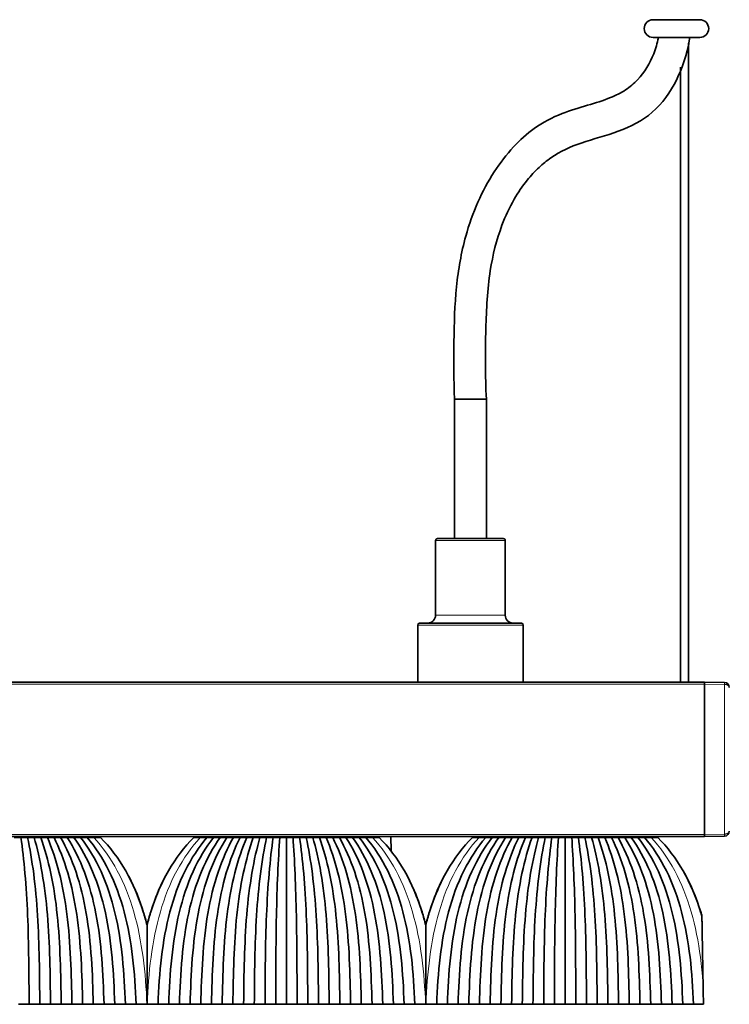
# Model space of a CAD drawing. Header units: millimetres. Extents: x -5 to 4200, y 0 to 2970.
# Tile 89 of 96: x 3366 to 3437, y 1592 to 1690. Entities that reach past the tile are written whole.
import ezdxf

# ---------------------------------------------------------------- set-up
doc = ezdxf.new("R2010")
doc.units = ezdxf.units.MM
doc.layers.add('1', color=7, linetype='Continuous', true_color=0xffffff)
doc.layers.add('51', color=7, linetype='Continuous', true_color=0xffffff)

msp = doc.modelspace()

# ---------------------------------------------------------------- linework, layer by layer
at = {"layer": '1', "color": 155, "linetype": 'Continuous', "lineweight": 35, "true_color": 0x4c7299}
for p, q in [((3434.1, 1690.46), (3429.4, 1690.46)), ((3429.4, 1688.68), (3434.1, 1688.68)), ((3432.964, 1623.971), (3432.964, 1688.12)), ((3432.164, 1685.682), (3432.164, 1623.971)), ((3409.459, 1638.37), (3409.459, 1652.37)), ((3412.659, 1652.37), (3409.459, 1652.37)), ((3412.659, 1638.37), (3412.659, 1652.37)), ((3407.556, 1638.17), (3407.556, 1630.687)), ((3407.756, 1638.37), (3414.356, 1638.37)), ((3414.556, 1638.17), (3414.556, 1630.687)), ((3405.928, 1629.887), (3416.185, 1629.887)), ((3405.756, 1623.97), (3405.756, 1629.689)), ((3416.356, 1623.97), (3416.356, 1629.689)), ((3434.564, 1623.97), (2174.564, 1623.97)), ((3434.564, 1623.97), (3436.572, 1623.935)), ((3434.564, 1623.77), (3434.564, 1623.97)), ((3434.564, 1623.97), (3434.564, 1623.77)), ((3434.564, 1608.67), (3434.564, 1623.77)), ((3434.564, 1623.77), (3434.564, 1608.67)), ((3434.564, 1608.47), (2174.564, 1608.47)), ((3371.326, 1608.37), (3371.324, 1608.47)), ((3385.801, 1608.37), (3385.803, 1608.47)), ((3399.326, 1608.37), (3399.324, 1608.47)), ((3403.073, 1607.016), (3403.06, 1608.47)), ((3413.801, 1608.37), (3413.803, 1608.47)), ((3427.326, 1608.37), (3427.324, 1608.47)), ((3434.564, 1608.47), (3434.564, 1608.67)), ((3434.564, 1608.47), (3434.564, 1608.67)), ((3436.572, 1608.505), (3434.564, 1608.47))]:
    msp.add_line(p, q, dxfattribs=at)
at = {"layer": '1', "color": 155, "linetype": 'Continuous', "lineweight": 18, "true_color": 0x4c7299}
for p, q in [((3414.556, 1638.17), (3407.556, 1638.17)), ((3407.556, 1630.687), (3414.556, 1630.687)), ((3416.356, 1629.689), (3405.756, 1629.689)), ((3434.564, 1623.77), (2174.564, 1623.77)), ((3436.572, 1623.735), (3434.564, 1623.77)), ((3436.572, 1608.705), (3436.572, 1623.735)), ((3434.564, 1608.67), (2174.564, 1608.67)), ((3369.314, 1608.37), (3369.314, 1608.47)), ((3387.814, 1608.37), (3387.814, 1608.47)), ((3397.314, 1608.37), (3397.314, 1608.47)), ((3415.814, 1608.37), (3415.814, 1608.47)), ((3425.314, 1608.37), (3425.314, 1608.47)), ((3434.564, 1608.67), (3436.572, 1608.705))]:
    msp.add_line(p, q, dxfattribs=at)
at = {"layer": '1', "color": 155, "linetype": 'Continuous', "lineweight": 35, "true_color": 0x4c7299}
for centre, radius, start, end in [((3429.4, 1689.57), 0.89, 90, 270), ((3434.1, 1689.57), 0.89, 270, 90), ((3407.756, 1638.17), 0.2, 90, 180), ((3414.356, 1638.17), 0.2, 0, 90), ((3405.956, 1629.689), 0.2, 98.21321, 180), ((3406.756, 1630.687), 0.8, 270, 0), ((3415.356, 1630.687), 0.8, 180, 270), ((3416.156, 1629.689), 0.2, 0, 81.78679), ((3436.564, 1623.435), 0.5, 0, 89), ((3436.564, 1609.005), 0.5, 271, 360)]:
    msp.add_arc(centre, radius, start, end, dxfattribs=at)
at = {"layer": '1', "color": 155, "linetype": 'Continuous', "lineweight": 18, "true_color": 0x4c7299}
for points, weights in [([(3436.572, 1623.735), (3436.576, 1623.935), (3436.572, 1623.935)], [0.99987387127, 0.707169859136, 1]), ([(3437.064, 1623.435), (3437.064, 1623.73), (3436.572, 1623.735)], [1, 0.710708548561, 0.992885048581]), ([(3436.572, 1608.705), (3437.064, 1608.71), (3437.064, 1609.005)], [0.992885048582, 0.71070854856, 1]), ([(3436.572, 1608.505), (3436.576, 1608.505), (3436.572, 1608.705)], [1, 0.707169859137, 0.999873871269])]:
    msp.add_rational_spline(points, weights, degree=2, dxfattribs=at)
at = {"layer": '1', "color": 155, "linetype": 'Continuous', "lineweight": 35, "true_color": 0x4c7299}
for points, degree in [([(3365.894, 1608.37), (3365.672, 1608.37), (3365.45, 1608.37), (3365.229, 1608.37)], 3), ([(3365.894, 1608.37), (3366.045, 1607.302), (3366.328, 1604.849), (3366.588, 1600.612), (3366.691, 1596.153), (3366.704, 1593.132), (3366.714, 1591.62)], 3), ([(3366.559, 1608.37), (3366.337, 1608.37), (3366.115, 1608.37), (3365.894, 1608.37)], 3), ([(3367.224, 1608.37), (3367.002, 1608.37), (3366.78, 1608.37), (3366.559, 1608.37)], 3), ([(3366.559, 1608.37), (3366.79, 1607.279), (3367.215, 1604.801), (3367.599, 1600.562), (3367.753, 1596.123), (3367.775, 1593.123), (3367.789, 1591.621)], 3), ([(3367.224, 1608.37), (3367.523, 1607.313), (3368.08, 1604.89), (3368.598, 1600.656), (3368.812, 1596.162), (3368.845, 1593.14), (3368.864, 1591.62)], 3), ([(3367.889, 1608.37), (3367.667, 1608.37), (3367.445, 1608.37), (3367.224, 1608.37)], 3), ([(3368.554, 1608.37), (3368.332, 1608.37), (3368.11, 1608.37), (3367.889, 1608.37)], 3), ([(3367.889, 1608.37), (3368.269, 1607.295), (3368.963, 1604.853), (3369.603, 1600.619), (3369.871, 1596.139), (3369.915, 1593.133), (3369.939, 1591.621)], 3), ([(3368.554, 1608.37), (3368.995, 1607.33), (3369.813, 1604.938), (3370.587, 1600.715), (3370.925, 1596.197), (3370.985, 1593.151), (3371.014, 1591.62)], 3), ([(3369.219, 1608.37), (3368.997, 1608.37), (3368.775, 1608.37), (3368.554, 1608.37)], 3), ([(3369.884, 1608.37), (3369.662, 1608.37), (3369.44, 1608.37), (3369.219, 1608.37)], 3), ([(3369.219, 1608.37), (3369.74, 1607.317), (3370.689, 1604.913), (3371.58, 1600.688), (3371.979, 1596.18), (3372.056, 1593.146), (3372.089, 1591.621)], 3), ([(3369.77, 1608.47), (3369.77, 1608.437), (3369.769, 1608.403), (3369.769, 1608.37)], 3), ([(3369.884, 1608.37), (3370.459, 1607.352), (3371.522, 1605.001), (3372.547, 1600.79), (3373.027, 1596.243), (3373.125, 1593.166), (3373.164, 1591.62)], 3), ([(3370.549, 1608.37), (3370.327, 1608.37), (3370.105, 1608.37), (3369.884, 1608.37)], 3), ([(3371.214, 1608.37), (3370.992, 1608.37), (3370.77, 1608.37), (3370.549, 1608.37)], 3), ([(3370.549, 1608.37), (3371.202, 1607.344), (3372.387, 1604.985), (3373.528, 1600.773), (3374.076, 1596.231), (3374.196, 1593.163), (3374.239, 1591.621)], 3), ([(3371.214, 1608.37), (3371.915, 1607.378), (3373.204, 1605.072), (3374.48, 1600.877), (3375.119, 1596.298), (3375.265, 1593.184), (3375.314, 1591.62)], 3), ([(3371.879, 1608.37), (3371.657, 1608.37), (3371.435, 1608.37), (3371.214, 1608.37)], 3), ([(3371.273, 1608.37), (3371.273, 1608.403), (3371.272, 1608.437), (3371.272, 1608.47)], 3), ([(3372.544, 1608.37), (3372.322, 1608.37), (3372.1, 1608.37), (3371.879, 1608.37)], 3), ([(3371.879, 1608.37), (3372.654, 1607.374), (3374.057, 1605.064), (3375.449, 1600.868), (3376.164, 1596.292), (3376.335, 1593.183), (3376.389, 1591.621)], 3), ([(3372.544, 1608.37), (3373.361, 1607.407), (3374.86, 1605.149), (3376.386, 1600.974), (3377.202, 1596.362), (3377.405, 1593.205), (3377.464, 1591.62)], 3), ([(3373.211, 1608.37), (3372.989, 1608.37), (3372.766, 1608.37), (3372.544, 1608.37)], 3), ([(3373.879, 1608.37), (3373.656, 1608.37), (3373.434, 1608.37), (3373.211, 1608.37)], 3), ([(3379.664, 1591.62), (3379.722, 1593.205), (3379.925, 1596.362), (3380.741, 1600.974), (3382.268, 1605.149), (3383.766, 1607.407), (3384.584, 1608.37)], 3), ([(3385.249, 1608.37), (3384.474, 1607.374), (3383.07, 1605.064), (3381.678, 1600.868), (3380.963, 1596.292), (3380.792, 1593.183), (3380.739, 1591.621)], 3), ([(3385.914, 1608.37), (3385.212, 1607.378), (3383.923, 1605.072), (3382.647, 1600.877), (3382.008, 1596.298), (3381.862, 1593.184), (3381.814, 1591.62)], 3), ([(3386.579, 1608.37), (3385.925, 1607.344), (3384.74, 1604.985), (3383.599, 1600.773), (3383.051, 1596.231), (3382.931, 1593.163), (3382.889, 1591.621)], 3), ([(3383.916, 1608.37), (3383.694, 1608.37), (3383.471, 1608.37), (3383.249, 1608.37)], 3), ([(3384.584, 1608.37), (3384.361, 1608.37), (3384.139, 1608.37), (3383.916, 1608.37)], 3), ([(3387.244, 1608.37), (3386.668, 1607.352), (3385.605, 1605.001), (3384.58, 1600.79), (3384.1, 1596.243), (3384.002, 1593.166), (3383.964, 1591.62)], 3), ([(3385.249, 1608.37), (3385.027, 1608.37), (3384.805, 1608.37), (3384.584, 1608.37)], 3), ([(3387.909, 1608.37), (3387.387, 1607.317), (3386.438, 1604.913), (3385.547, 1600.688), (3385.148, 1596.18), (3385.072, 1593.146), (3385.039, 1591.621)], 3), ([(3385.914, 1608.37), (3385.692, 1608.37), (3385.47, 1608.37), (3385.249, 1608.37)], 3), ([(3385.855, 1608.47), (3385.855, 1608.437), (3385.854, 1608.403), (3385.854, 1608.37)], 3), ([(3386.579, 1608.37), (3386.357, 1608.37), (3386.135, 1608.37), (3385.914, 1608.37)], 3), ([(3388.574, 1608.37), (3388.132, 1607.33), (3387.314, 1604.938), (3386.54, 1600.715), (3386.202, 1596.197), (3386.142, 1593.151), (3386.114, 1591.62)], 3), ([(3387.244, 1608.37), (3387.022, 1608.37), (3386.8, 1608.37), (3386.579, 1608.37)], 3), ([(3389.239, 1608.37), (3388.858, 1607.295), (3388.164, 1604.853), (3387.524, 1600.619), (3387.256, 1596.139), (3387.212, 1593.133), (3387.189, 1591.621)], 3), ([(3387.909, 1608.37), (3387.687, 1608.37), (3387.465, 1608.37), (3387.244, 1608.37)], 3), ([(3387.358, 1608.37), (3387.358, 1608.403), (3387.358, 1608.437), (3387.358, 1608.47)], 3), ([(3388.574, 1608.37), (3388.352, 1608.37), (3388.13, 1608.37), (3387.909, 1608.37)], 3), ([(3389.904, 1608.37), (3389.604, 1607.313), (3389.047, 1604.89), (3388.529, 1600.656), (3388.315, 1596.162), (3388.282, 1593.14), (3388.264, 1591.62)], 3), ([(3389.239, 1608.37), (3389.017, 1608.37), (3388.795, 1608.37), (3388.574, 1608.37)], 3), ([(3389.904, 1608.37), (3389.682, 1608.37), (3389.46, 1608.37), (3389.239, 1608.37)], 3), ([(3390.569, 1608.37), (3390.337, 1607.279), (3389.912, 1604.801), (3389.528, 1600.562), (3389.374, 1596.123), (3389.352, 1593.123), (3389.339, 1591.621)], 3), ([(3390.569, 1608.37), (3390.347, 1608.37), (3390.125, 1608.37), (3389.904, 1608.37)], 3), ([(3391.234, 1608.37), (3391.082, 1607.302), (3390.799, 1604.849), (3390.539, 1600.612), (3390.437, 1596.153), (3390.423, 1593.132), (3390.414, 1591.62)], 3), ([(3391.234, 1608.37), (3391.012, 1608.37), (3390.79, 1608.37), (3390.569, 1608.37)], 3), ([(3391.899, 1608.37), (3391.677, 1608.37), (3391.455, 1608.37), (3391.234, 1608.37)], 3), ([(3391.899, 1608.37), (3391.821, 1607.271), (3391.678, 1604.777), (3391.549, 1600.536), (3391.5, 1596.108), (3391.493, 1593.118), (3391.489, 1591.621)], 3), ([(3392.564, 1608.37), (3392.342, 1608.37), (3392.12, 1608.37), (3391.899, 1608.37)], 3), ([(3393.229, 1608.37), (3393.007, 1608.37), (3392.785, 1608.37), (3392.564, 1608.37)], 3), ([(3392.564, 1608.37), (3392.564, 1607.299), (3392.564, 1604.911), (3392.564, 1600.777), (3392.564, 1596.282), (3392.564, 1593.172), (3392.564, 1591.62)], 3), ([(3393.894, 1608.37), (3393.672, 1608.37), (3393.45, 1608.37), (3393.229, 1608.37)], 3), ([(3393.229, 1608.37), (3393.306, 1607.271), (3393.449, 1604.777), (3393.578, 1600.536), (3393.628, 1596.108), (3393.634, 1593.118), (3393.639, 1591.621)], 3), ([(3393.894, 1608.37), (3394.045, 1607.302), (3394.328, 1604.849), (3394.588, 1600.612), (3394.691, 1596.153), (3394.704, 1593.132), (3394.714, 1591.62)], 3), ([(3394.559, 1608.37), (3394.337, 1608.37), (3394.115, 1608.37), (3393.894, 1608.37)], 3), ([(3395.224, 1608.37), (3395.002, 1608.37), (3394.78, 1608.37), (3394.559, 1608.37)], 3), ([(3394.559, 1608.37), (3394.79, 1607.279), (3395.215, 1604.801), (3395.599, 1600.562), (3395.753, 1596.123), (3395.775, 1593.123), (3395.789, 1591.621)], 3), ([(3395.224, 1608.37), (3395.523, 1607.313), (3396.08, 1604.89), (3396.598, 1600.656), (3396.812, 1596.162), (3396.845, 1593.14), (3396.864, 1591.62)], 3), ([(3395.889, 1608.37), (3395.667, 1608.37), (3395.445, 1608.37), (3395.224, 1608.37)], 3), ([(3396.554, 1608.37), (3396.332, 1608.37), (3396.11, 1608.37), (3395.889, 1608.37)], 3), ([(3395.889, 1608.37), (3396.269, 1607.295), (3396.963, 1604.853), (3397.603, 1600.619), (3397.871, 1596.139), (3397.915, 1593.133), (3397.939, 1591.621)], 3), ([(3396.554, 1608.37), (3396.995, 1607.33), (3397.813, 1604.938), (3398.587, 1600.715), (3398.925, 1596.197), (3398.985, 1593.151), (3399.014, 1591.62)], 3), ([(3397.219, 1608.37), (3396.997, 1608.37), (3396.775, 1608.37), (3396.554, 1608.37)], 3), ([(3397.884, 1608.37), (3397.662, 1608.37), (3397.44, 1608.37), (3397.219, 1608.37)], 3), ([(3397.219, 1608.37), (3397.74, 1607.317), (3398.689, 1604.913), (3399.58, 1600.688), (3399.979, 1596.18), (3400.056, 1593.146), (3400.089, 1591.621)], 3), ([(3397.77, 1608.47), (3397.77, 1608.437), (3397.769, 1608.403), (3397.769, 1608.37)], 3), ([(3397.884, 1608.37), (3398.459, 1607.352), (3399.522, 1605.001), (3400.547, 1600.79), (3401.027, 1596.243), (3401.125, 1593.166), (3401.164, 1591.62)], 3), ([(3398.549, 1608.37), (3398.327, 1608.37), (3398.105, 1608.37), (3397.884, 1608.37)], 3), ([(3399.214, 1608.37), (3398.992, 1608.37), (3398.77, 1608.37), (3398.549, 1608.37)], 3), ([(3398.549, 1608.37), (3399.202, 1607.344), (3400.387, 1604.985), (3401.528, 1600.773), (3402.076, 1596.231), (3402.196, 1593.163), (3402.239, 1591.621)], 3), ([(3399.214, 1608.37), (3399.915, 1607.378), (3401.204, 1605.072), (3402.48, 1600.877), (3403.119, 1596.298), (3403.265, 1593.184), (3403.314, 1591.62)], 3), ([(3399.879, 1608.37), (3399.657, 1608.37), (3399.435, 1608.37), (3399.214, 1608.37)], 3), ([(3399.273, 1608.37), (3399.273, 1608.403), (3399.272, 1608.437), (3399.272, 1608.47)], 3), ([(3400.544, 1608.37), (3400.322, 1608.37), (3400.1, 1608.37), (3399.879, 1608.37)], 3), ([(3399.879, 1608.37), (3400.654, 1607.374), (3402.057, 1605.064), (3403.449, 1600.868), (3404.164, 1596.292), (3404.335, 1593.183), (3404.389, 1591.621)], 3), ([(3400.544, 1608.37), (3401.361, 1607.407), (3402.86, 1605.149), (3404.386, 1600.974), (3405.202, 1596.362), (3405.405, 1593.205), (3405.464, 1591.62)], 3), ([(3401.211, 1608.37), (3400.989, 1608.37), (3400.766, 1608.37), (3400.544, 1608.37)], 3), ([(3401.879, 1608.37), (3401.656, 1608.37), (3401.434, 1608.37), (3401.211, 1608.37)], 3), ([(3407.664, 1591.62), (3407.722, 1593.205), (3407.925, 1596.362), (3408.741, 1600.974), (3410.268, 1605.149), (3411.766, 1607.407), (3412.584, 1608.37)], 3), ([(3413.249, 1608.37), (3412.474, 1607.374), (3411.07, 1605.064), (3409.678, 1600.868), (3408.963, 1596.292), (3408.792, 1593.183), (3408.739, 1591.621)], 3), ([(3413.914, 1608.37), (3413.212, 1607.378), (3411.923, 1605.072), (3410.647, 1600.877), (3410.008, 1596.298), (3409.862, 1593.184), (3409.814, 1591.62)], 3), ([(3414.579, 1608.37), (3413.925, 1607.344), (3412.74, 1604.985), (3411.599, 1600.773), (3411.051, 1596.231), (3410.931, 1593.163), (3410.889, 1591.621)], 3), ([(3411.916, 1608.37), (3411.694, 1608.37), (3411.471, 1608.37), (3411.249, 1608.37)], 3), ([(3412.584, 1608.37), (3412.361, 1608.37), (3412.139, 1608.37), (3411.916, 1608.37)], 3), ([(3415.244, 1608.37), (3414.668, 1607.352), (3413.605, 1605.001), (3412.58, 1600.79), (3412.1, 1596.243), (3412.002, 1593.166), (3411.964, 1591.62)], 3), ([(3413.249, 1608.37), (3413.027, 1608.37), (3412.805, 1608.37), (3412.584, 1608.37)], 3), ([(3415.909, 1608.37), (3415.387, 1607.317), (3414.438, 1604.913), (3413.547, 1600.688), (3413.148, 1596.18), (3413.072, 1593.146), (3413.039, 1591.621)], 3), ([(3413.914, 1608.37), (3413.692, 1608.37), (3413.47, 1608.37), (3413.249, 1608.37)], 3), ([(3413.855, 1608.47), (3413.855, 1608.437), (3413.854, 1608.403), (3413.854, 1608.37)], 3), ([(3414.579, 1608.37), (3414.357, 1608.37), (3414.135, 1608.37), (3413.914, 1608.37)], 3), ([(3416.574, 1608.37), (3416.132, 1607.33), (3415.314, 1604.938), (3414.54, 1600.715), (3414.202, 1596.197), (3414.142, 1593.151), (3414.114, 1591.62)], 3), ([(3415.244, 1608.37), (3415.022, 1608.37), (3414.8, 1608.37), (3414.579, 1608.37)], 3), ([(3417.239, 1608.37), (3416.858, 1607.295), (3416.164, 1604.853), (3415.524, 1600.619), (3415.256, 1596.139), (3415.212, 1593.133), (3415.189, 1591.621)], 3), ([(3415.909, 1608.37), (3415.687, 1608.37), (3415.465, 1608.37), (3415.244, 1608.37)], 3), ([(3415.358, 1608.37), (3415.358, 1608.403), (3415.358, 1608.437), (3415.358, 1608.47)], 3), ([(3416.574, 1608.37), (3416.352, 1608.37), (3416.13, 1608.37), (3415.909, 1608.37)], 3), ([(3417.904, 1608.37), (3417.604, 1607.313), (3417.047, 1604.89), (3416.529, 1600.656), (3416.315, 1596.162), (3416.282, 1593.14), (3416.264, 1591.62)], 3), ([(3417.239, 1608.37), (3417.017, 1608.37), (3416.795, 1608.37), (3416.574, 1608.37)], 3), ([(3417.904, 1608.37), (3417.682, 1608.37), (3417.46, 1608.37), (3417.239, 1608.37)], 3), ([(3418.569, 1608.37), (3418.337, 1607.279), (3417.912, 1604.801), (3417.528, 1600.562), (3417.374, 1596.123), (3417.352, 1593.123), (3417.339, 1591.621)], 3), ([(3418.569, 1608.37), (3418.347, 1608.37), (3418.125, 1608.37), (3417.904, 1608.37)], 3), ([(3419.234, 1608.37), (3419.082, 1607.302), (3418.799, 1604.849), (3418.539, 1600.612), (3418.437, 1596.153), (3418.423, 1593.132), (3418.414, 1591.62)], 3), ([(3419.234, 1608.37), (3419.012, 1608.37), (3418.79, 1608.37), (3418.569, 1608.37)], 3), ([(3419.899, 1608.37), (3419.677, 1608.37), (3419.455, 1608.37), (3419.234, 1608.37)], 3), ([(3419.899, 1608.37), (3419.821, 1607.271), (3419.678, 1604.777), (3419.549, 1600.536), (3419.5, 1596.108), (3419.493, 1593.118), (3419.489, 1591.621)], 3), ([(3420.564, 1608.37), (3420.342, 1608.37), (3420.12, 1608.37), (3419.899, 1608.37)], 3), ([(3420.564, 1608.37), (3420.564, 1607.299), (3420.564, 1604.911), (3420.564, 1600.777), (3420.564, 1596.282), (3420.564, 1593.172), (3420.564, 1591.62)], 3), ([(3421.229, 1608.37), (3421.007, 1608.37), (3420.785, 1608.37), (3420.564, 1608.37)], 3), ([(3421.894, 1608.37), (3421.672, 1608.37), (3421.45, 1608.37), (3421.229, 1608.37)], 3), ([(3421.229, 1608.37), (3421.306, 1607.271), (3421.449, 1604.777), (3421.578, 1600.536), (3421.628, 1596.108), (3421.634, 1593.118), (3421.639, 1591.621)], 3), ([(3421.894, 1608.37), (3422.045, 1607.302), (3422.328, 1604.849), (3422.588, 1600.612), (3422.691, 1596.153), (3422.704, 1593.132), (3422.714, 1591.62)], 3), ([(3422.559, 1608.37), (3422.337, 1608.37), (3422.115, 1608.37), (3421.894, 1608.37)], 3), ([(3423.224, 1608.37), (3423.002, 1608.37), (3422.78, 1608.37), (3422.559, 1608.37)], 3), ([(3422.559, 1608.37), (3422.79, 1607.279), (3423.215, 1604.801), (3423.599, 1600.562), (3423.753, 1596.123), (3423.775, 1593.123), (3423.789, 1591.621)], 3), ([(3423.224, 1608.37), (3423.523, 1607.313), (3424.08, 1604.89), (3424.598, 1600.656), (3424.812, 1596.162), (3424.845, 1593.14), (3424.864, 1591.62)], 3), ([(3423.889, 1608.37), (3423.667, 1608.37), (3423.445, 1608.37), (3423.224, 1608.37)], 3), ([(3424.554, 1608.37), (3424.332, 1608.37), (3424.11, 1608.37), (3423.889, 1608.37)], 3), ([(3423.889, 1608.37), (3424.269, 1607.295), (3424.963, 1604.853), (3425.603, 1600.619), (3425.871, 1596.139), (3425.915, 1593.133), (3425.939, 1591.621)], 3), ([(3424.554, 1608.37), (3424.995, 1607.33), (3425.813, 1604.938), (3426.587, 1600.715), (3426.925, 1596.197), (3426.985, 1593.151), (3427.014, 1591.62)], 3), ([(3425.219, 1608.37), (3424.997, 1608.37), (3424.775, 1608.37), (3424.554, 1608.37)], 3), ([(3425.884, 1608.37), (3425.662, 1608.37), (3425.44, 1608.37), (3425.219, 1608.37)], 3), ([(3425.219, 1608.37), (3425.74, 1607.317), (3426.689, 1604.913), (3427.58, 1600.688), (3427.979, 1596.18), (3428.056, 1593.146), (3428.089, 1591.621)], 3), ([(3425.77, 1608.47), (3425.77, 1608.437), (3425.769, 1608.403), (3425.769, 1608.37)], 3), ([(3425.884, 1608.37), (3426.459, 1607.352), (3427.522, 1605.001), (3428.547, 1600.79), (3429.027, 1596.243), (3429.125, 1593.166), (3429.164, 1591.62)], 3), ([(3426.549, 1608.37), (3426.327, 1608.37), (3426.105, 1608.37), (3425.884, 1608.37)], 3), ([(3427.214, 1608.37), (3426.992, 1608.37), (3426.77, 1608.37), (3426.549, 1608.37)], 3), ([(3426.549, 1608.37), (3427.202, 1607.344), (3428.387, 1604.985), (3429.528, 1600.773), (3430.076, 1596.231), (3430.196, 1593.163), (3430.239, 1591.621)], 3), ([(3427.214, 1608.37), (3427.915, 1607.378), (3429.204, 1605.072), (3430.48, 1600.877), (3431.119, 1596.298), (3431.265, 1593.184), (3431.314, 1591.62)], 3), ([(3427.879, 1608.37), (3427.657, 1608.37), (3427.435, 1608.37), (3427.214, 1608.37)], 3), ([(3427.273, 1608.37), (3427.273, 1608.403), (3427.272, 1608.437), (3427.272, 1608.47)], 3), ([(3428.544, 1608.37), (3428.322, 1608.37), (3428.1, 1608.37), (3427.879, 1608.37)], 3), ([(3427.879, 1608.37), (3428.654, 1607.374), (3430.057, 1605.064), (3431.449, 1600.868), (3432.164, 1596.292), (3432.335, 1593.183), (3432.389, 1591.621)], 3), ([(3428.544, 1608.37), (3429.361, 1607.407), (3430.86, 1605.149), (3432.386, 1600.974), (3433.202, 1596.362), (3433.405, 1593.205), (3433.464, 1591.62)], 3), ([(3429.211, 1608.37), (3428.989, 1608.37), (3428.766, 1608.37), (3428.544, 1608.37)], 3), ([(3429.879, 1608.37), (3429.656, 1608.37), (3429.434, 1608.37), (3429.211, 1608.37)], 3), ([(3434.464, 1591.62), (3434.451, 1592.354), (3434.438, 1593.084), (3434.425, 1593.809)], 3), ([(3366.714, 1591.62), (3366.176, 1591.62), (3365.639, 1591.62)], 2), ([(3367.789, 1591.62), (3367.251, 1591.62), (3366.714, 1591.62)], 2), ([(3368.864, 1591.62), (3368.326, 1591.62), (3367.789, 1591.62)], 2), ([(3369.939, 1591.62), (3369.401, 1591.62), (3368.864, 1591.62)], 2), ([(3371.014, 1591.62), (3370.476, 1591.62), (3369.939, 1591.62)], 2), ([(3372.089, 1591.62), (3371.551, 1591.62), (3371.014, 1591.62)], 2), ([(3373.164, 1591.62), (3372.626, 1591.62), (3372.089, 1591.62)], 2), ([(3374.239, 1591.62), (3373.701, 1591.62), (3373.164, 1591.62)], 2), ([(3375.314, 1591.62), (3374.776, 1591.62), (3374.239, 1591.62)], 2), ([(3376.389, 1591.62), (3375.851, 1591.62), (3375.314, 1591.62)], 2), ([(3377.464, 1591.62), (3376.926, 1591.62), (3376.389, 1591.62)], 2), ([(3377.464, 1591.62), (3377.826, 1591.62), (3378.189, 1591.62), (3378.551, 1591.62)], 3), ([(3378.551, 1591.62), (3378.555, 1591.62), (3378.559, 1591.62), (3378.564, 1591.62)], 3), ([(3378.564, 1591.62), (3378.568, 1591.62), (3378.572, 1591.62), (3378.576, 1591.62)], 3), ([(3378.576, 1591.62), (3378.939, 1591.62), (3379.301, 1591.62), (3379.664, 1591.62)], 3), ([(3380.739, 1591.62), (3380.201, 1591.62), (3379.664, 1591.62)], 2), ([(3381.814, 1591.62), (3381.276, 1591.62), (3380.739, 1591.62)], 2), ([(3382.889, 1591.62), (3382.351, 1591.62), (3381.814, 1591.62)], 2), ([(3383.964, 1591.62), (3383.426, 1591.62), (3382.889, 1591.62)], 2), ([(3385.039, 1591.62), (3384.501, 1591.62), (3383.964, 1591.62)], 2), ([(3386.114, 1591.62), (3385.576, 1591.62), (3385.039, 1591.62)], 2), ([(3387.189, 1591.62), (3386.651, 1591.62), (3386.114, 1591.62)], 2), ([(3388.264, 1591.62), (3387.726, 1591.62), (3387.189, 1591.62)], 2), ([(3389.339, 1591.62), (3388.801, 1591.62), (3388.264, 1591.62)], 2), ([(3390.414, 1591.62), (3389.876, 1591.62), (3389.339, 1591.62)], 2), ([(3391.489, 1591.62), (3390.951, 1591.62), (3390.414, 1591.62)], 2), ([(3392.564, 1591.62), (3392.026, 1591.62), (3391.489, 1591.62)], 2), ([(3393.639, 1591.62), (3393.101, 1591.62), (3392.564, 1591.62)], 2), ([(3394.714, 1591.62), (3394.176, 1591.62), (3393.639, 1591.62)], 2), ([(3395.789, 1591.62), (3395.251, 1591.62), (3394.714, 1591.62)], 2), ([(3396.864, 1591.62), (3396.326, 1591.62), (3395.789, 1591.62)], 2), ([(3397.939, 1591.62), (3397.401, 1591.62), (3396.864, 1591.62)], 2), ([(3399.014, 1591.62), (3398.476, 1591.62), (3397.939, 1591.62)], 2), ([(3400.089, 1591.62), (3399.551, 1591.62), (3399.014, 1591.62)], 2), ([(3401.164, 1591.62), (3400.626, 1591.62), (3400.089, 1591.62)], 2), ([(3402.239, 1591.62), (3401.701, 1591.62), (3401.164, 1591.62)], 2), ([(3403.314, 1591.62), (3402.776, 1591.62), (3402.239, 1591.62)], 2), ([(3404.389, 1591.62), (3403.851, 1591.62), (3403.314, 1591.62)], 2), ([(3405.464, 1591.62), (3404.926, 1591.62), (3404.389, 1591.62)], 2), ([(3405.464, 1591.62), (3405.826, 1591.62), (3406.189, 1591.62), (3406.551, 1591.62)], 3), ([(3406.551, 1591.62), (3406.555, 1591.62), (3406.559, 1591.62), (3406.564, 1591.62)], 3), ([(3406.564, 1591.62), (3406.568, 1591.62), (3406.572, 1591.62), (3406.576, 1591.62)], 3), ([(3406.576, 1591.62), (3406.939, 1591.62), (3407.301, 1591.62), (3407.664, 1591.62)], 3), ([(3408.739, 1591.62), (3408.201, 1591.62), (3407.664, 1591.62)], 2), ([(3409.814, 1591.62), (3409.276, 1591.62), (3408.739, 1591.62)], 2), ([(3410.889, 1591.62), (3410.351, 1591.62), (3409.814, 1591.62)], 2), ([(3411.964, 1591.62), (3411.426, 1591.62), (3410.889, 1591.62)], 2), ([(3413.039, 1591.62), (3412.501, 1591.62), (3411.964, 1591.62)], 2), ([(3414.114, 1591.62), (3413.576, 1591.62), (3413.039, 1591.62)], 2), ([(3415.189, 1591.62), (3414.651, 1591.62), (3414.114, 1591.62)], 2), ([(3416.264, 1591.62), (3415.726, 1591.62), (3415.189, 1591.62)], 2), ([(3417.339, 1591.62), (3416.801, 1591.62), (3416.264, 1591.62)], 2), ([(3418.414, 1591.62), (3417.876, 1591.62), (3417.339, 1591.62)], 2), ([(3419.489, 1591.62), (3418.951, 1591.62), (3418.414, 1591.62)], 2), ([(3420.564, 1591.62), (3420.026, 1591.62), (3419.489, 1591.62)], 2), ([(3421.639, 1591.62), (3421.101, 1591.62), (3420.564, 1591.62)], 2), ([(3422.714, 1591.62), (3422.176, 1591.62), (3421.639, 1591.62)], 2), ([(3423.789, 1591.62), (3423.251, 1591.62), (3422.714, 1591.62)], 2), ([(3424.864, 1591.62), (3424.326, 1591.62), (3423.789, 1591.62)], 2), ([(3425.939, 1591.62), (3425.401, 1591.62), (3424.864, 1591.62)], 2), ([(3427.014, 1591.62), (3426.476, 1591.62), (3425.939, 1591.62)], 2), ([(3428.089, 1591.62), (3427.551, 1591.62), (3427.014, 1591.62)], 2), ([(3429.164, 1591.62), (3428.626, 1591.62), (3428.089, 1591.62)], 2), ([(3430.239, 1591.62), (3429.701, 1591.62), (3429.164, 1591.62)], 2), ([(3431.314, 1591.62), (3430.776, 1591.62), (3430.239, 1591.62)], 2), ([(3432.389, 1591.62), (3431.851, 1591.62), (3431.314, 1591.62)], 2), ([(3433.464, 1591.62), (3432.926, 1591.62), (3432.389, 1591.62)], 2), ([(3433.464, 1591.62), (3433.797, 1591.62), (3434.13, 1591.62), (3434.464, 1591.62)], 3)]:
    msp.add_open_spline(points, degree=degree, dxfattribs=at)
at = {"layer": '1', "color": 155, "linetype": 'Continuous', "lineweight": 18, "true_color": 0x4c7299}
for points in [[(3378.551, 1591.62), (3378.487, 1593.205), (3378.255, 1596.362), (3377.352, 1600.974), (3375.705, 1605.149), (3374.097, 1607.407), (3373.211, 1608.37)], [(3378.576, 1591.62), (3378.64, 1593.205), (3378.872, 1596.362), (3379.775, 1600.974), (3381.422, 1605.149), (3383.03, 1607.407), (3383.916, 1608.37)], [(3399.947, 1608.47), (3399.948, 1608.437), (3399.948, 1608.403), (3399.949, 1608.37)], [(3406.551, 1591.62), (3406.487, 1593.205), (3406.255, 1596.362), (3405.352, 1600.974), (3403.705, 1605.149), (3402.097, 1607.407), (3401.211, 1608.37)], [(3406.576, 1591.62), (3406.64, 1593.205), (3406.872, 1596.362), (3407.775, 1600.974), (3409.422, 1605.149), (3411.03, 1607.407), (3411.916, 1608.37)]]:
    msp.add_open_spline(points, degree=3, dxfattribs=at)
at = {"layer": '1', "color": 155, "linetype": 'Continuous', "lineweight": 35, "true_color": 0x4c7299}
for points, knots in [([(3378.564, 1599.58), (3378.449, 1600.026), (3377.903, 1601.953), (3376.55, 1605.149), (3374.833, 1607.407), (3373.879, 1608.37)], [0, 0, 0, 0, 0.129176, 0.564588, 1, 1, 1, 1]), ([(3383.249, 1608.37), (3382.294, 1607.407), (3380.577, 1605.149), (3379.224, 1601.953), (3378.678, 1600.026), (3378.564, 1599.58)], [0, 0, 0, 0, 0.435412, 0.870824, 1, 1, 1, 1]), ([(3406.564, 1599.58), (3406.449, 1600.026), (3405.903, 1601.953), (3404.55, 1605.149), (3402.833, 1607.407), (3401.879, 1608.37)], [0, 0, 0, 0, 0.129176, 0.564588, 1, 1, 1, 1]), ([(3411.249, 1608.37), (3410.294, 1607.407), (3408.577, 1605.149), (3407.224, 1601.953), (3406.678, 1600.026), (3406.564, 1599.58)], [0, 0, 0, 0, 0.435412, 0.870824, 1, 1, 1, 1]), ([(3434.308, 1600.506), (3434.269, 1600.638), (3433.781, 1602.241), (3432.55, 1605.149), (3430.833, 1607.407), (3429.879, 1608.37)], [0, 0, 0, 0, 0.042894, 0.521447, 1, 1, 1, 1]), ([(3376.75, 1604.41), (3377.341, 1603.284), (3377.984, 1601.683), (3378.458, 1600), (3378.564, 1599.587)], [0, 0, 0, 0, 0.756942, 1, 1, 1, 1]), ([(3404.75, 1604.41), (3405.341, 1603.284), (3405.984, 1601.683), (3406.458, 1600), (3406.564, 1599.587)], [0, 0, 0, 0, 0.756942, 1, 1, 1, 1]), ([(3432.528, 1604.821), (3433.22, 1603.58), (3433.819, 1602.131), (3434.279, 1600.613), (3434.308, 1600.513)], [0, 0, 0, 0, 0.933987, 1, 1, 1, 1]), ([(3380.1, 1603.86), (3379.632, 1602.892), (3379.086, 1601.478), (3378.669, 1600), (3378.564, 1599.587)], [0, 0, 0, 0, 0.723227, 1, 1, 1, 1]), ([(3408.1, 1603.86), (3407.632, 1602.892), (3407.086, 1601.478), (3406.669, 1600), (3406.564, 1599.587)], [0, 0, 0, 0, 0.723227, 1, 1, 1, 1]), ([(3434.425, 1593.809), (3434.415, 1594.394), (3434.405, 1594.973), (3434.385, 1596.118), (3434.375, 1596.685), (3434.356, 1597.804), (3434.346, 1598.356), (3434.332, 1599.173), (3434.327, 1599.444), (3434.321, 1599.779), (3434.32, 1599.846), (3434.318, 1599.979), (3434.314, 1600.178), (3434.311, 1600.375), (3434.308, 1600.506)], [0, 0, 0, 0, 0.25, 0.25, 0.5, 0.5, 0.75, 0.75, 0.875, 0.875, 0.90625, 0.90625, 0.9375, 1, 1, 1, 1]), ([(3378.564, 1599.58), (3378.564, 1598.954), (3378.564, 1598.317), (3378.564, 1597.022), (3378.564, 1596.365), (3378.564, 1595.033), (3378.564, 1594.358), (3378.564, 1593.505), (3378.564, 1593.334), (3378.564, 1592.992), (3378.564, 1592.479), (3378.564, 1591.964), (3378.564, 1591.62)], [0, 0, 0, 0, 0.25, 0.25, 0.5, 0.5, 0.75, 0.75, 0.8125, 0.8125, 0.875, 1, 1, 1, 1]), ([(3406.564, 1599.58), (3406.564, 1598.954), (3406.564, 1598.317), (3406.564, 1597.022), (3406.564, 1596.365), (3406.564, 1595.033), (3406.564, 1594.358), (3406.564, 1593.505), (3406.564, 1593.334), (3406.564, 1592.992), (3406.564, 1592.479), (3406.564, 1591.964), (3406.564, 1591.62)], [0, 0, 0, 0, 0.25, 0.25, 0.5, 0.5, 0.75, 0.75, 0.8125, 0.8125, 0.875, 1, 1, 1, 1])]:
    msp.add_open_spline(points, degree=3, knots=knots, dxfattribs=at)
at = {"layer": '1', "color": 155, "linetype": 'Continuous', "lineweight": 18, "true_color": 0x4c7299}
msp.add_open_spline([(3434.425, 1593.809), (3434.36, 1594.658), (3434.116, 1597.072), (3433.352, 1600.974), (3431.705, 1605.149), (3430.097, 1607.407), (3429.211, 1608.37)], degree=3, knots=[0, 0, 0, 0, 0.152181, 0.434787, 0.717394, 1, 1, 1, 1], dxfattribs=at)
at = {"layer": '51', "color": 155, "linetype": 'Continuous', "lineweight": 35, "true_color": 0x4c7299}
msp.add_line((3412.659, 1652.37), (3409.459, 1652.37), dxfattribs=at)
for points, knots in [([(3429.932, 1688.656), (3429.826, 1688.107), (3429.384, 1686.573), (3428.267, 1684.718), (3426.642, 1683.339), (3424.922, 1682.499), (3422.751, 1681.837), (3420.093, 1681.066), (3417.495, 1679.728), (3415.237, 1677.654), (3413.321, 1675.154), (3411.693, 1672.134), (3410.336, 1668.27), (3409.518, 1663.543), (3409.362, 1658.055), (3409.38, 1654.293), (3409.459, 1652.37)], [0, 0, 0, 0, 0.036521, 0.103515, 0.138246, 0.174796, 0.228026, 0.286765, 0.356023, 0.417019, 0.4861, 0.561529, 0.640822, 0.753342, 0.874131, 1, 1, 1, 1]), ([(3412.659, 1652.37), (3412.53, 1654.733), (3412.541, 1659.034), (3412.826, 1664.918), (3413.901, 1669.298), (3415.295, 1672.304), (3416.597, 1674.237), (3417.872, 1675.612), (3419.594, 1677.027), (3422.32, 1678.253), (3425.943, 1679.097), (3429.573, 1680.944), (3431.946, 1684.361), (3432.847, 1687.086), (3433.076, 1688.567), (3433.091, 1688.674)], [0, 0, 0, 0, 0.154402, 0.28202, 0.384434, 0.447249, 0.497989, 0.536276, 0.569611, 0.64335, 0.728695, 0.81403, 0.902229, 0.992966, 1, 1, 1, 1])]:
    msp.add_open_spline(points, degree=3, knots=knots, dxfattribs=at)

doc.saveas('drawing.dxf')
